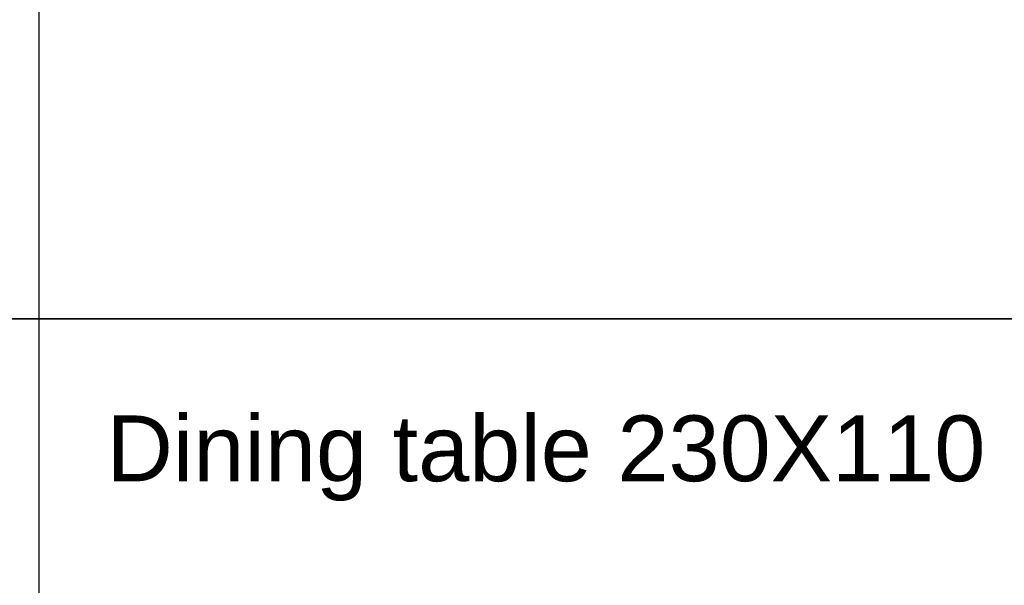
# Model space of a CAD drawing. Header units: millimetres. Extents: x -31695 to -21550, y -3481 to 7253.
# Tile 16 of 256: x -29209 to -26688, y -585 to 862. Entities that reach past the tile are written whole.
import ezdxf

# ---------------------------------------------------------------- set-up
doc = ezdxf.new("R2010")
doc.units = ezdxf.units.MM
doc.layers.add('layout', color=7, linetype='Continuous', true_color=0x717171)
doc.styles.add('Predefinito', font='arial.ttf')

msp = doc.modelspace()

# ---------------------------------------------------------------- linework, layer by layer
at = {"layer": 'layout', "linetype": 'Continuous'}
msp.add_lwpolyline([(-29159.2, -3480.7), (-29159.2, 6771.1)], dxfattribs=at)
msp.add_lwpolyline([(-29159.2, -3480.7), (-29159.2, 6771.1)], dxfattribs=at)
for points in [[(-31694.9, 97.1), (-21552.1, 97.1), (-21552.1, 3674.9), (-31694.9, 3674.9)], [(-31694.9, -3480.7), (-21552.1, -3480.7), (-21552.1, 97.1), (-31694.9, 97.1)]]:
    msp.add_lwpolyline(points, close=True, dxfattribs=at)

# ---------------------------------------------------------------- texts
at = {"layer": 'layout', "linetype": 'Continuous', "insert": (-28986.9, -150.5), "char_height": 168.45, "width": 4791.676, "attachment_point": 1, "style": 'Predefinito'}
msp.add_mtext('Dining table 230X110', dxfattribs=at)

doc.saveas('drawing.dxf')
